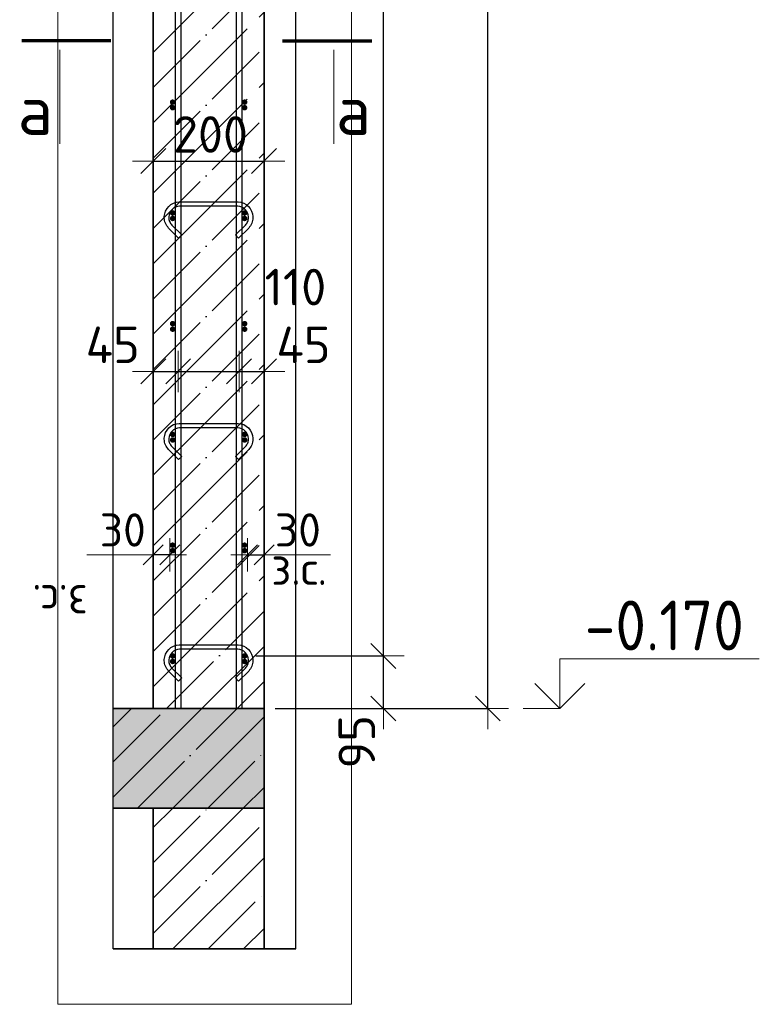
# Model space of a CAD drawing. Header units: millimetres. Extents: x -24871 to 40608, y -2869 to 48080.
# Tile 45 of 119: x -9012 to -7676, y 42575 to 44353. Entities that reach past the tile are written whole.
import ezdxf

# ---------------------------------------------------------------- set-up
doc = ezdxf.new("R2010")
doc.units = ezdxf.units.MM
doc.header["$PDMODE"] = 65
doc.linetypes.add('______11', pattern=[150, 120, -15, 0, -15])
doc.linetypes.add('______5', pattern=[330, 240, -30, 30, -30])
for name, color, linetype, lineweight in [('Standard', 7, 'Continuous', 25), ('Арм.стержн. Арматура края', 96, 'Continuous', 35), ('Арм.стержн. вертикальными 1', 22, 'Continuous', 35), ('Арм.стержн.горизонт. 1', 180, 'Continuous', 35), ('Высотная отметки_ общее', 7, 'Continuous', 13), ('Размерная линия_ общее', 7, 'Continuous', 13), ('Размерная линия_ общее_1', 7, 'Continuous', 13)]:
    doc.layers.add(name, color=color, linetype=linetype, lineweight=lineweight)
doc.layers.add('Арм.стержн.Стяжки', color=7, linetype='Continuous', lineweight=35, true_color=0x501e0f)
doc.styles.add('ISOCPEUR', font='ISOCPEUR')
doc.dimstyles.new('DIMSTYLE_10', dxfattribs={"dimtxt": 60, "dimasz": 60, "dimexe": 0, "dimexo": 0.001, "dimgap": 30, "dimtad": 2, "dimdec": 0, "dimrnd": 5, "dimzin": 12, "dimdsep": 46, "dimtxsty": 'ISOCPEUR', "dimblk1": 'ALL_ML_STRICH', "dimblk2": 'ALL_ML_STRICH', "dimsah": 1, "dimcen": 0, "dimse1": 1, "dimse2": 1, "dimclrd": 7, "dimclre": 256, "dimclrt": 7, "dimadec": 0, "dimazin": 0, "dimtfac": 1, "dimtdec": 0, "dimtix": 1, "dimtmove": 2, "dimatfit": 3, "dimfxl": 0, "dimtvp": 1.2, "dimtzin": 0, "dimlwd": 0, "dimlwe": -3, "dimarcsym": 0})
doc.dimstyles.new('DIMSTYLE_2', dxfattribs={"dimtxt": 66, "dimasz": 75, "dimexe": 0, "dimexo": 0, "dimgap": 33, "dimtad": 2, "dimdec": 0, "dimrnd": 5, "dimzin": 12, "dimdsep": 46, "dimtxsty": 'ISOCPEUR', "dimblk1": 'ALL_ML_STRICH', "dimblk2": 'ALL_ML_STRICH', "dimsah": 1, "dimcen": 0, "dimclrd": 7, "dimclre": 256, "dimclrt": 7, "dimadec": 0, "dimazin": 0, "dimtfac": 1, "dimtdec": 0, "dimtix": 1, "dimtmove": 2, "dimatfit": 3, "dimfxl": 0, "dimtzin": 0, "dimlwd": 0, "dimlwe": -3, "dimarcsym": 0})
doc.dimstyles.new('DIMSTYLE_4', dxfattribs={"dimtxt": 66, "dimasz": 75, "dimexe": 0, "dimexo": 0, "dimgap": 33, "dimtad": 2, "dimdec": 0, "dimrnd": 5, "dimzin": 12, "dimdsep": 46, "dimtxsty": 'ISOCPEUR', "dimblk1": 'ALL_ML_STRICH', "dimblk2": 'ALL_ML_STRICH', "dimsah": 1, "dimcen": 0, "dimclrd": 7, "dimclre": 256, "dimclrt": 7, "dimadec": 0, "dimazin": 0, "dimtfac": 1, "dimtdec": 0, "dimtix": 1, "dimtmove": 2, "dimatfit": 3, "dimfxl": 0, "dimtvp": 1.2, "dimtzin": 0, "dimlwd": 0, "dimlwe": -3, "dimarcsym": 0})
doc.dimstyles.new('DIMSTYLE_5', dxfattribs={"dimtxt": 66, "dimasz": 75, "dimexe": 0, "dimexo": 0, "dimgap": 33, "dimtad": 2, "dimdec": 0, "dimrnd": 5, "dimzin": 12, "dimdsep": 46, "dimtxsty": 'ISOCPEUR', "dimblk1": 'ALL_ML_STRICH', "dimblk2": 'ALL_ML_STRICH', "dimsah": 1, "dimcen": 0, "dimclrd": 7, "dimclre": 256, "dimclrt": 7, "dimadec": 0, "dimazin": 0, "dimtfac": 1, "dimtdec": 0, "dimtix": 1, "dimtmove": 2, "dimatfit": 3, "dimfxl": 0, "dimtzin": 0, "dimlwd": 0, "dimlwe": -3, "dimarcsym": 0})
doc.dimstyles.new('DIMSTYLE_7', dxfattribs={"dimtxt": 60, "dimasz": 60, "dimexe": 0, "dimexo": 0.001, "dimgap": 30, "dimtad": 2, "dimdec": 0, "dimrnd": 5, "dimzin": 12, "dimdsep": 46, "dimtxsty": 'ISOCPEUR', "dimblk1": 'ALL_ML_STRICH', "dimblk2": 'ALL_ML_STRICH', "dimsah": 1, "dimcen": 0, "dimse1": 1, "dimse2": 1, "dimclrd": 7, "dimclre": 256, "dimclrt": 7, "dimadec": 0, "dimazin": 0, "dimtfac": 1, "dimtdec": 0, "dimtix": 1, "dimtmove": 2, "dimatfit": 3, "dimfxl": 0, "dimtvp": 1.2, "dimtzin": 0, "dimlwd": 0, "dimlwe": -3, "dimarcsym": 0})
doc.dimstyles.new('DIMSTYLE_8', dxfattribs={"dimtxt": 66, "dimasz": 75, "dimexe": 0, "dimexo": 0.001, "dimgap": 33, "dimtad": 2, "dimdec": 0, "dimrnd": 5, "dimzin": 12, "dimdsep": 46, "dimtxsty": 'ISOCPEUR', "dimblk1": 'ALL_ML_STRICH', "dimblk2": 'ALL_ML_STRICH', "dimsah": 1, "dimcen": 0, "dimse1": 1, "dimse2": 1, "dimclrd": 7, "dimclre": 256, "dimclrt": 7, "dimadec": 0, "dimazin": 0, "dimtfac": 1, "dimtdec": 0, "dimtix": 1, "dimtmove": 2, "dimatfit": 3, "dimfxl": 0, "dimtvp": 1.2, "dimtzin": 0, "dimlwd": 0, "dimlwe": -3, "dimarcsym": 0})
doc.dimstyles.new('DIMSTYLE_9', dxfattribs={"dimtxt": 66, "dimasz": 75, "dimexe": 0, "dimexo": 0.001, "dimgap": 33, "dimtad": 2, "dimdec": 0, "dimrnd": 5, "dimzin": 12, "dimdsep": 46, "dimtxsty": 'ISOCPEUR', "dimblk1": 'ALL_ML_STRICH', "dimblk2": 'ALL_ML_STRICH', "dimsah": 1, "dimcen": 0, "dimse1": 1, "dimse2": 1, "dimclrd": 7, "dimclre": 256, "dimclrt": 7, "dimadec": 0, "dimazin": 0, "dimtfac": 1, "dimtdec": 0, "dimtix": 1, "dimtmove": 2, "dimatfit": 3, "dimfxl": 0, "dimtvp": 1.2, "dimtzin": 0, "dimlwd": 0, "dimlwe": -3, "dimarcsym": 0})

# ---------------------------------------------------------------- blocks, each defined once
blk = doc.blocks.new('ALL_ML_STRICH')
at = {"color": 0, "linetype": 'ByBlock', "lineweight": -2}
for p, q in [((0, -0.5), (0, 0.5)), ((-0.3, -0.3), (0.3, 0.3)), ((-1, 0), (0.5, 0))]:
    blk.add_line(p, q, dxfattribs=at)
blk = doc.blocks.new('*D4')
at = {"layer": 'DEFPOINTS', "color": 7, "linetype": 'Continuous', "lineweight": 13, "transparency": 33554687}
for p in [(-8448.4, 46299.1), (-8570.5, 43109.1), (-8166.5, 43109.1)]:
    blk.add_point(p, dxfattribs=at)
at = {"layer": 'Размерная линия_ общее', "color": 253, "linetype": 'Continuous', "lineweight": -2, "true_color": 0xa0a0a0, "transparency": 33554687}
for p, q in [((-8428.4, 46299.1), (-8166.5, 46299.1)), ((-8550.5, 43109.1), (-8166.5, 43109.1))]:
    blk.add_line(p, q, dxfattribs=at)
at = {"layer": 'Размерная линия_ общее', "color": 7, "linetype": 'Continuous', "lineweight": -2, "transparency": 33554687}
blk.add_line((-8166.5, 43109.1), (-8166.5, 46299.1), dxfattribs=at)
at = {"layer": 'Размерная линия_ общее', "color": 7, "linetype": 'Continuous', "lineweight": 13, "transparency": 33554687, "xscale": 75, "yscale": 75, "zscale": 75}
for p, rotation in [((-8166.5, 46299.1), 90), ((-8166.5, 43109.1), 270)]:
    blk.add_blockref('ALL_ML_STRICH', p, dxfattribs=dict(at, rotation=rotation))
at = {"layer": 'Размерная линия_ общее', "color": 7, "linetype": 'Continuous', "lineweight": 13, "transparency": 33554687, "insert": (-8214.5, 44714), "char_height": 66, "width": 264, "attachment_point": 5, "rotation": 90, "style": 'ISOCPEUR'}
blk.add_mtext('\\A1;{3190}', dxfattribs=at)
blk = doc.blocks.new('COMPLEX_ELEVATIONDIM_0')
at = {"layer": 'Высотная отметки_ общее', "color": 7, "linetype": 'Continuous', "lineweight": 13, "transparency": 33554687}
for p, q in [((-8036.5, 43109.1), (-8036.5, 43199.1)), ((-8036.5, 43199.1), (-7676.5, 43199.1)), ((-8036.5, 43109.1), (-8081.5, 43154.1)), ((-8036.5, 43109.1), (-7991.5, 43154.1)), ((-8036.5, 43109.1), (-8036.5, 43109.1)), ((-8036.5, 43109.1), (-8036.5, 43109.1)), ((-8036.5, 43109.1), (-8036.5, 43109.1)), ((-8036.5, 43109.1), (-8036.5, 43109.1))]:
    blk.add_line(p, q, dxfattribs=at)
blk.add_lwpolyline([(-8036.5, 43109.1), (-8096.5, 43109.1), (-8096.5, 43109.1), (-8102.6, 43109.1)], dxfattribs=at)
at = {"layer": 'Высотная отметки_ общее', "color": 7, "linetype": 'Continuous', "lineweight": 13, "transparency": 33554687, "insert": (-7991.5, 43214.1), "char_height": 90, "width": 364.237, "attachment_point": 7, "style": 'ISOCPEUR'}
blk.add_mtext('\\W0.90;-0.170', dxfattribs=at)
blk = doc.blocks.new('*D7')
at = {"layer": 'DEFPOINTS', "color": 7, "linetype": 'Continuous', "lineweight": 13, "transparency": 33554687}
for p in [(-8605.5, 43204.1), (-8570.5, 43109.1), (-8355.1, 43109.1)]:
    blk.add_point(p, dxfattribs=at)
at = {"layer": 'Размерная линия_ общее', "color": 253, "linetype": 'Continuous', "lineweight": -2, "true_color": 0xa0a0a0, "transparency": 33554687}
for p, q in [((-8585.5, 43204.1), (-8355.1, 43204.1)), ((-8550.5, 43109.1), (-8355.1, 43109.1))]:
    blk.add_line(p, q, dxfattribs=at)
at = {"layer": 'Размерная линия_ общее', "color": 7, "linetype": 'Continuous', "lineweight": -2, "transparency": 33554687}
blk.add_line((-8355.1, 43109.1), (-8355.1, 43204.1), dxfattribs=at)
at = {"layer": 'Размерная линия_ общее', "color": 7, "linetype": 'Continuous', "lineweight": 13, "transparency": 33554687, "xscale": 75, "yscale": 75, "zscale": 75}
for p, rotation in [((-8355.1, 43204.1), 90), ((-8355.1, 43109.1), 270)]:
    blk.add_blockref('ALL_ML_STRICH', p, dxfattribs=dict(at, rotation=rotation))
at = {"layer": 'Размерная линия_ общее', "color": 7, "linetype": 'Continuous', "lineweight": 13, "transparency": 33554687, "insert": (-8403.1, 43049), "char_height": 66, "width": 132, "attachment_point": 5, "rotation": 90, "style": 'ISOCPEUR'}
blk.add_mtext('\\A1;{95}', dxfattribs=at)
blk = doc.blocks.new('*D8')
at = {"layer": 'DEFPOINTS', "color": 7, "linetype": 'Continuous', "lineweight": 13, "transparency": 33554687}
for p in [(-8605.5, 46204.1), (-8605.5, 43204.1), (-8355.1, 43204.1)]:
    blk.add_point(p, dxfattribs=at)
at = {"layer": 'Размерная линия_ общее', "color": 253, "linetype": 'Continuous', "lineweight": -2, "true_color": 0xa0a0a0, "transparency": 33554687}
for p, q in [((-8585.5, 46204.1), (-8355.1, 46204.1)), ((-8585.5, 43204.1), (-8355.1, 43204.1))]:
    blk.add_line(p, q, dxfattribs=at)
at = {"layer": 'Размерная линия_ общее', "color": 7, "linetype": 'Continuous', "lineweight": -2, "transparency": 33554687}
blk.add_line((-8355.1, 43204.1), (-8355.1, 46204.1), dxfattribs=at)
at = {"layer": 'Размерная линия_ общее', "color": 7, "linetype": 'Continuous', "lineweight": 13, "transparency": 33554687, "xscale": 75, "yscale": 75, "zscale": 75}
for p, rotation in [((-8355.1, 46204.1), 90), ((-8355.1, 43204.1), 270)]:
    blk.add_blockref('ALL_ML_STRICH', p, dxfattribs=dict(at, rotation=rotation))
at = {"layer": 'Размерная линия_ общее', "color": 7, "linetype": 'Continuous', "lineweight": 13, "transparency": 33554687, "insert": (-8436.1, 44482.1), "char_height": 66, "width": 3.3, "attachment_point": 1, "rotation": 90, "line_spacing_factor": 0.60241, "style": 'ISOCPEUR'}
blk.add_mtext('\\W0.91;15х200=3000', dxfattribs=at)
blk = doc.blocks.new('*D12')
at = {"layer": 'DEFPOINTS', "color": 7, "linetype": 'Continuous', "lineweight": 13, "transparency": 33554687}
for p in [(-8600.5, 43386.5), (-8600.5, 43377.8), (-8570.5, 43377.8)]:
    blk.add_point(p, dxfattribs=at)
at = {"layer": 'Размерная линия_ общее_1', "color": 7, "linetype": 'Continuous', "lineweight": -2, "transparency": 33554687}
blk.add_line((-8600.5, 43386.5), (-8570.5, 43386.5), dxfattribs=at)
at = {"layer": 'Размерная линия_ общее_1', "color": 7, "linetype": 'Continuous', "lineweight": 13, "transparency": 33554687, "xscale": 60, "yscale": 60, "zscale": 60, "rotation": 180}
blk.add_blockref('ALL_ML_STRICH', (-8600.5, 43386.5), dxfattribs=at)
at = {"layer": 'Размерная линия_ общее_1', "color": 7, "linetype": 'Continuous', "lineweight": 13, "transparency": 33554687, "xscale": 60, "yscale": 60, "zscale": 60}
blk.add_blockref('ALL_ML_STRICH', (-8570.5, 43386.5), dxfattribs=at)
at = {"layer": 'Размерная линия_ общее_1', "color": 7, "linetype": 'Continuous', "lineweight": 13, "transparency": 33554687, "insert": (-8509.5, 43431.5), "char_height": 60, "width": 120, "attachment_point": 5, "style": 'ISOCPEUR'}
blk.add_mtext('\\A1;{30}', dxfattribs=at)
at = {"layer": 'Размерная линия_ общее_1', "color": 7, "linetype": 'Continuous', "lineweight": 13, "transparency": 33554687, "insert": (-8557.5, 43392.3), "char_height": 60, "width": 3, "attachment_point": 1, "line_spacing_factor": 0.60241, "style": 'ISOCPEUR'}
blk.add_mtext('з.с.', dxfattribs=at)
blk = doc.blocks.new('*D13')
at = {"layer": 'DEFPOINTS', "color": 7, "linetype": 'Continuous', "lineweight": 13, "transparency": 33554687}
for p in [(-8770.5, 43717.8), (-8770.5, 43708.4), (-8725.5, 43720.1)]:
    blk.add_point(p, dxfattribs=at)
at = {"layer": 'Размерная линия_ общее', "color": 7, "linetype": 'Continuous', "lineweight": -2, "transparency": 33554687}
blk.add_line((-8770.5, 43717.8), (-8725.5, 43717.8), dxfattribs=at)
at = {"layer": 'Размерная линия_ общее', "color": 7, "linetype": 'Continuous', "lineweight": 13, "transparency": 33554687, "xscale": 75, "yscale": 75, "zscale": 75, "rotation": 180}
blk.add_blockref('ALL_ML_STRICH', (-8770.5, 43717.8), dxfattribs=at)
at = {"layer": 'Размерная линия_ общее', "color": 7, "linetype": 'Continuous', "lineweight": 13, "transparency": 33554687, "xscale": 75, "yscale": 75, "zscale": 75}
blk.add_blockref('ALL_ML_STRICH', (-8725.5, 43717.8), dxfattribs=at)
at = {"layer": 'Размерная линия_ общее', "color": 7, "linetype": 'Continuous', "lineweight": 13, "transparency": 33554687, "insert": (-8843.7, 43765.9), "char_height": 66, "width": 132, "attachment_point": 5, "style": 'ISOCPEUR'}
blk.add_mtext('\\A1;{45}', dxfattribs=at)
blk = doc.blocks.new('*D14')
at = {"layer": 'DEFPOINTS', "color": 7, "linetype": 'Continuous', "lineweight": 13, "transparency": 33554687}
for p in [(-8615.5, 43724.1), (-8725.5, 43720.1), (-8725.5, 43717.8)]:
    blk.add_point(p, dxfattribs=at)
at = {"layer": 'Размерная линия_ общее', "color": 7, "linetype": 'Continuous', "lineweight": -2, "transparency": 33554687}
blk.add_line((-8725.5, 43717.8), (-8615.5, 43717.8), dxfattribs=at)
at = {"layer": 'Размерная линия_ общее', "color": 7, "linetype": 'Continuous', "lineweight": 13, "transparency": 33554687, "xscale": 75, "yscale": 75, "zscale": 75, "rotation": 180}
blk.add_blockref('ALL_ML_STRICH', (-8725.5, 43717.8), dxfattribs=at)
at = {"layer": 'Размерная линия_ общее', "color": 7, "linetype": 'Continuous', "lineweight": 13, "transparency": 33554687, "xscale": 75, "yscale": 75, "zscale": 75}
blk.add_blockref('ALL_ML_STRICH', (-8615.5, 43717.8), dxfattribs=at)
at = {"layer": 'Размерная линия_ общее', "color": 7, "linetype": 'Continuous', "lineweight": 13, "transparency": 33554687, "insert": (-8513.9, 43870.2), "char_height": 66, "width": 198, "attachment_point": 5, "style": 'ISOCPEUR'}
blk.add_mtext('\\A1;{110}', dxfattribs=at)
blk = doc.blocks.new('*D15')
at = {"layer": 'DEFPOINTS', "color": 7, "linetype": 'Continuous', "lineweight": 13, "transparency": 33554687}
for p in [(-8615.5, 43724.1), (-8615.5, 43717.8), (-8570.5, 43716.9)]:
    blk.add_point(p, dxfattribs=at)
at = {"layer": 'Размерная линия_ общее', "color": 7, "linetype": 'Continuous', "lineweight": -2, "transparency": 33554687}
blk.add_line((-8615.5, 43717.8), (-8570.5, 43717.8), dxfattribs=at)
at = {"layer": 'Размерная линия_ общее', "color": 7, "linetype": 'Continuous', "lineweight": 13, "transparency": 33554687, "xscale": 75, "yscale": 75, "zscale": 75, "rotation": 180}
blk.add_blockref('ALL_ML_STRICH', (-8615.5, 43717.8), dxfattribs=at)
at = {"layer": 'Размерная линия_ общее', "color": 7, "linetype": 'Continuous', "lineweight": 13, "transparency": 33554687, "xscale": 75, "yscale": 75, "zscale": 75}
blk.add_blockref('ALL_ML_STRICH', (-8570.5, 43717.8), dxfattribs=at)
at = {"layer": 'Размерная линия_ общее', "color": 7, "linetype": 'Continuous', "lineweight": 13, "transparency": 33554687, "insert": (-8499.4, 43765.8), "char_height": 66, "width": 132, "attachment_point": 5, "style": 'ISOCPEUR'}
blk.add_mtext('\\A1;{45}', dxfattribs=at)
blk = doc.blocks.new('*D16')
at = {"layer": 'DEFPOINTS', "color": 7, "linetype": 'Continuous', "lineweight": 13, "transparency": 33554687}
for p in [(-8770.5, 44097.8), (-8570.5, 44096.9), (-8770.5, 44088.4)]:
    blk.add_point(p, dxfattribs=at)
at = {"layer": 'Размерная линия_ общее', "color": 253, "linetype": 'Continuous', "lineweight": -2, "true_color": 0xa0a0a0, "transparency": 33554687}
for p, q in [((-8770.5, 44097.8), (-8770.5, 44097.8)), ((-8570.5, 44097.8), (-8570.5, 44097.8))]:
    blk.add_line(p, q, dxfattribs=at)
at = {"layer": 'Размерная линия_ общее', "color": 7, "linetype": 'Continuous', "lineweight": -2, "transparency": 33554687}
blk.add_line((-8770.5, 44097.8), (-8570.5, 44097.8), dxfattribs=at)
at = {"layer": 'Размерная линия_ общее', "color": 7, "linetype": 'Continuous', "lineweight": 13, "transparency": 33554687, "xscale": 75, "yscale": 75, "zscale": 75, "rotation": 180}
blk.add_blockref('ALL_ML_STRICH', (-8770.5, 44097.8), dxfattribs=at)
at = {"layer": 'Размерная линия_ общее', "color": 7, "linetype": 'Continuous', "lineweight": 13, "transparency": 33554687, "xscale": 75, "yscale": 75, "zscale": 75}
blk.add_blockref('ALL_ML_STRICH', (-8570.5, 44097.8), dxfattribs=at)
at = {"layer": 'Размерная линия_ общее', "color": 7, "linetype": 'Continuous', "lineweight": 13, "transparency": 33554687, "insert": (-8667.2, 44145.8), "char_height": 66, "width": 198, "attachment_point": 5, "style": 'ISOCPEUR'}
blk.add_mtext('\\A1;{200}', dxfattribs=at)
blk = doc.blocks.new('*D17')
at = {"layer": 'DEFPOINTS', "color": 7, "linetype": 'Continuous', "lineweight": 13, "transparency": 33554687}
for p in [(-8740.5, 43386.5), (-8770.5, 43377.8), (-8740.5, 43377.8)]:
    blk.add_point(p, dxfattribs=at)
at = {"layer": 'Размерная линия_ общее_1', "color": 7, "linetype": 'Continuous', "lineweight": -2, "transparency": 33554687}
blk.add_line((-8740.5, 43386.5), (-8770.5, 43386.5), dxfattribs=at)
at = {"layer": 'Размерная линия_ общее_1', "color": 7, "linetype": 'Continuous', "lineweight": 13, "transparency": 33554687, "xscale": 60, "yscale": 60, "zscale": 60}
for p, rotation in [((-8740.5, 43386.5), 360), ((-8770.5, 43386.5), 180)]:
    blk.add_blockref('ALL_ML_STRICH', p, dxfattribs=dict(at, rotation=rotation))
at = {"layer": 'Размерная линия_ общее_1', "color": 7, "linetype": 'Continuous', "lineweight": 13, "transparency": 33554687, "insert": (-8825.5, 43431.5), "char_height": 60, "width": 120, "attachment_point": 5, "style": 'ISOCPEUR'}
blk.add_mtext('\\A1;{30}', dxfattribs=at)
at = {"layer": 'Размерная линия_ общее_1', "color": 7, "linetype": 'Continuous', "lineweight": 13, "transparency": 33554687, "insert": (-8888.5, 43272.3), "char_height": 60, "width": 3, "attachment_point": 1, "rotation": 180, "line_spacing_factor": 0.60241, "style": 'ISOCPEUR'}
blk.add_mtext('з.с.', dxfattribs=at)

msp = doc.modelspace()

# ---------------------------------------------------------------- hatches: boundary and pattern name
at = {"layer": 'Standard', "linetype": 'Continuous', "lineweight": -3, "transparency": 33554687}
msp.add_hatch(color=9, dxfattribs=at).paths.add_polyline_path([(-8570.5, 42929.1), (-8570.5, 43109.1), (-8842.8, 43109.1), (-8842.8, 42929.1)])
at = {"layer": 'Арм.стержн. Арматура края', "linetype": 'Continuous', "lineweight": 50, "transparency": 33554687}
for points in [[(-8730.5, 44194.1), (-8730.9, 44196), (-8732, 44197.6), (-8733.6, 44198.7), (-8735.5, 44199.1), (-8737.4, 44198.7), (-8739, 44197.6), (-8740.1, 44196), (-8740.5, 44194.1), (-8740.1, 44192.2), (-8739, 44190.5), (-8737.4, 44189.5), (-8735.5, 44189.1), (-8733.6, 44189.5), (-8732, 44190.5), (-8730.9, 44192.2)], [(-8600.5, 44194.1), (-8600.9, 44196), (-8602, 44197.6), (-8603.6, 44198.7), (-8605.5, 44199.1), (-8607.4, 44198.7), (-8609, 44197.6), (-8610.1, 44196), (-8610.5, 44194.1), (-8610.1, 44192.2), (-8609, 44190.5), (-8607.4, 44189.5), (-8605.5, 44189.1), (-8603.6, 44189.5), (-8602, 44190.5), (-8600.9, 44192.2)], [(-8730.5, 43994.1), (-8730.9, 43996), (-8732, 43997.6), (-8733.6, 43998.7), (-8735.5, 43999.1), (-8737.4, 43998.7), (-8739, 43997.6), (-8740.1, 43996), (-8740.5, 43994.1), (-8740.1, 43992.2), (-8739, 43990.5), (-8737.4, 43989.5), (-8735.5, 43989.1), (-8733.6, 43989.5), (-8732, 43990.5), (-8730.9, 43992.2)], [(-8600.5, 43994.1), (-8600.9, 43996), (-8602, 43997.6), (-8603.6, 43998.7), (-8605.5, 43999.1), (-8607.4, 43998.7), (-8609, 43997.6), (-8610.1, 43996), (-8610.5, 43994.1), (-8610.1, 43992.2), (-8609, 43990.5), (-8607.4, 43989.5), (-8605.5, 43989.1), (-8603.6, 43989.5), (-8602, 43990.5), (-8600.9, 43992.2)], [(-8730.5, 43794.1), (-8730.9, 43796), (-8732, 43797.6), (-8733.6, 43798.7), (-8735.5, 43799.1), (-8737.4, 43798.7), (-8739, 43797.6), (-8740.1, 43796), (-8740.5, 43794.1), (-8740.1, 43792.2), (-8739, 43790.5), (-8737.4, 43789.5), (-8735.5, 43789.1), (-8733.6, 43789.5), (-8732, 43790.5), (-8730.9, 43792.2)], [(-8600.5, 43794.1), (-8600.9, 43796), (-8602, 43797.6), (-8603.6, 43798.7), (-8605.5, 43799.1), (-8607.4, 43798.7), (-8609, 43797.6), (-8610.1, 43796), (-8610.5, 43794.1), (-8610.1, 43792.2), (-8609, 43790.5), (-8607.4, 43789.5), (-8605.5, 43789.1), (-8603.6, 43789.5), (-8602, 43790.5), (-8600.9, 43792.2)], [(-8730.5, 43594.1), (-8730.9, 43596), (-8732, 43597.6), (-8733.6, 43598.7), (-8735.5, 43599.1), (-8737.4, 43598.7), (-8739, 43597.6), (-8740.1, 43596), (-8740.5, 43594.1), (-8740.1, 43592.2), (-8739, 43590.5), (-8737.4, 43589.5), (-8735.5, 43589.1), (-8733.6, 43589.5), (-8732, 43590.5), (-8730.9, 43592.2)], [(-8600.5, 43594.1), (-8600.9, 43596), (-8602, 43597.6), (-8603.6, 43598.7), (-8605.5, 43599.1), (-8607.4, 43598.7), (-8609, 43597.6), (-8610.1, 43596), (-8610.5, 43594.1), (-8610.1, 43592.2), (-8609, 43590.5), (-8607.4, 43589.5), (-8605.5, 43589.1), (-8603.6, 43589.5), (-8602, 43590.5), (-8600.9, 43592.2)], [(-8730.5, 43394.1), (-8730.9, 43396), (-8732, 43397.6), (-8733.6, 43398.7), (-8735.5, 43399.1), (-8737.4, 43398.7), (-8739, 43397.6), (-8740.1, 43396), (-8740.5, 43394.1), (-8740.1, 43392.2), (-8739, 43390.5), (-8737.4, 43389.5), (-8735.5, 43389.1), (-8733.6, 43389.5), (-8732, 43390.5), (-8730.9, 43392.2)], [(-8600.5, 43394.1), (-8600.9, 43396), (-8602, 43397.6), (-8603.6, 43398.7), (-8605.5, 43399.1), (-8607.4, 43398.7), (-8609, 43397.6), (-8610.1, 43396), (-8610.5, 43394.1), (-8610.1, 43392.2), (-8609, 43390.5), (-8607.4, 43389.5), (-8605.5, 43389.1), (-8603.6, 43389.5), (-8602, 43390.5), (-8600.9, 43392.2)], [(-8730.5, 43194.1), (-8730.9, 43196), (-8732, 43197.6), (-8733.6, 43198.7), (-8735.5, 43199.1), (-8737.4, 43198.7), (-8739, 43197.6), (-8740.1, 43196), (-8740.5, 43194.1), (-8740.1, 43192.2), (-8739, 43190.5), (-8737.4, 43189.5), (-8735.5, 43189.1), (-8733.6, 43189.5), (-8732, 43190.5), (-8730.9, 43192.2)], [(-8600.5, 43194.1), (-8600.9, 43196), (-8602, 43197.6), (-8603.6, 43198.7), (-8605.5, 43199.1), (-8607.4, 43198.7), (-8609, 43197.6), (-8610.1, 43196), (-8610.5, 43194.1), (-8610.1, 43192.2), (-8609, 43190.5), (-8607.4, 43189.5), (-8605.5, 43189.1), (-8603.6, 43189.5), (-8602, 43190.5), (-8600.9, 43192.2)]]:
    msp.add_hatch(color=4, dxfattribs=at).paths.add_polyline_path(points)
at = {"layer": 'Арм.стержн.горизонт. 1', "linetype": 'Continuous', "lineweight": 50, "transparency": 33554687}
for points in [[(-8730.5, 44204.1), (-8730.9, 44206), (-8732, 44207.6), (-8733.6, 44208.7), (-8735.5, 44209.1), (-8737.4, 44208.7), (-8739, 44207.6), (-8740.1, 44206), (-8740.5, 44204.1), (-8740.1, 44202.2), (-8739, 44200.5), (-8737.4, 44199.5), (-8735.5, 44199.1), (-8733.6, 44199.5), (-8732, 44200.5), (-8730.9, 44202.2)], [(-8600.5, 44204.1), (-8600.9, 44206), (-8602, 44207.6), (-8603.6, 44208.7), (-8605.5, 44209.1), (-8607.4, 44208.7), (-8609, 44207.6), (-8610.1, 44206), (-8610.5, 44204.1), (-8610.1, 44202.2), (-8609, 44200.5), (-8607.4, 44199.5), (-8605.5, 44199.1), (-8603.6, 44199.5), (-8602, 44200.5), (-8600.9, 44202.2)], [(-8730.5, 44004.1), (-8730.9, 44006), (-8732, 44007.6), (-8733.6, 44008.7), (-8735.5, 44009.1), (-8737.4, 44008.7), (-8739, 44007.6), (-8740.1, 44006), (-8740.5, 44004.1), (-8740.1, 44002.2), (-8739, 44000.5), (-8737.4, 43999.5), (-8735.5, 43999.1), (-8733.6, 43999.5), (-8732, 44000.5), (-8730.9, 44002.2)], [(-8600.5, 44004.1), (-8600.9, 44006), (-8602, 44007.6), (-8603.6, 44008.7), (-8605.5, 44009.1), (-8607.4, 44008.7), (-8609, 44007.6), (-8610.1, 44006), (-8610.5, 44004.1), (-8610.1, 44002.2), (-8609, 44000.5), (-8607.4, 43999.5), (-8605.5, 43999.1), (-8603.6, 43999.5), (-8602, 44000.5), (-8600.9, 44002.2)], [(-8730.5, 43804.1), (-8730.9, 43806), (-8732, 43807.6), (-8733.6, 43808.7), (-8735.5, 43809.1), (-8737.4, 43808.7), (-8739, 43807.6), (-8740.1, 43806), (-8740.5, 43804.1), (-8740.1, 43802.2), (-8739, 43800.5), (-8737.4, 43799.5), (-8735.5, 43799.1), (-8733.6, 43799.5), (-8732, 43800.5), (-8730.9, 43802.2)], [(-8600.5, 43804.1), (-8600.9, 43806), (-8602, 43807.6), (-8603.6, 43808.7), (-8605.5, 43809.1), (-8607.4, 43808.7), (-8609, 43807.6), (-8610.1, 43806), (-8610.5, 43804.1), (-8610.1, 43802.2), (-8609, 43800.5), (-8607.4, 43799.5), (-8605.5, 43799.1), (-8603.6, 43799.5), (-8602, 43800.5), (-8600.9, 43802.2)], [(-8730.5, 43604.1), (-8730.9, 43606), (-8732, 43607.6), (-8733.6, 43608.7), (-8735.5, 43609.1), (-8737.4, 43608.7), (-8739, 43607.6), (-8740.1, 43606), (-8740.5, 43604.1), (-8740.1, 43602.2), (-8739, 43600.5), (-8737.4, 43599.5), (-8735.5, 43599.1), (-8733.6, 43599.5), (-8732, 43600.5), (-8730.9, 43602.2)], [(-8600.5, 43604.1), (-8600.9, 43606), (-8602, 43607.6), (-8603.6, 43608.7), (-8605.5, 43609.1), (-8607.4, 43608.7), (-8609, 43607.6), (-8610.1, 43606), (-8610.5, 43604.1), (-8610.1, 43602.2), (-8609, 43600.5), (-8607.4, 43599.5), (-8605.5, 43599.1), (-8603.6, 43599.5), (-8602, 43600.5), (-8600.9, 43602.2)], [(-8730.5, 43404.1), (-8730.9, 43406), (-8732, 43407.6), (-8733.6, 43408.7), (-8735.5, 43409.1), (-8737.4, 43408.7), (-8739, 43407.6), (-8740.1, 43406), (-8740.5, 43404.1), (-8740.1, 43402.2), (-8739, 43400.5), (-8737.4, 43399.5), (-8735.5, 43399.1), (-8733.6, 43399.5), (-8732, 43400.5), (-8730.9, 43402.2)], [(-8600.5, 43404.1), (-8600.9, 43406), (-8602, 43407.6), (-8603.6, 43408.7), (-8605.5, 43409.1), (-8607.4, 43408.7), (-8609, 43407.6), (-8610.1, 43406), (-8610.5, 43404.1), (-8610.1, 43402.2), (-8609, 43400.5), (-8607.4, 43399.5), (-8605.5, 43399.1), (-8603.6, 43399.5), (-8602, 43400.5), (-8600.9, 43402.2)], [(-8730.5, 43204.1), (-8730.9, 43206), (-8732, 43207.6), (-8733.6, 43208.7), (-8735.5, 43209.1), (-8737.4, 43208.7), (-8739, 43207.6), (-8740.1, 43206), (-8740.5, 43204.1), (-8740.1, 43202.2), (-8739, 43200.5), (-8737.4, 43199.5), (-8735.5, 43199.1), (-8733.6, 43199.5), (-8732, 43200.5), (-8730.9, 43202.2)], [(-8600.5, 43204.1), (-8600.9, 43206), (-8602, 43207.6), (-8603.6, 43208.7), (-8605.5, 43209.1), (-8607.4, 43208.7), (-8609, 43207.6), (-8610.1, 43206), (-8610.5, 43204.1), (-8610.1, 43202.2), (-8609, 43200.5), (-8607.4, 43199.5), (-8605.5, 43199.1), (-8603.6, 43199.5), (-8602, 43200.5), (-8600.9, 43202.2)]]:
    msp.add_hatch(color=4, dxfattribs=at).paths.add_polyline_path(points)

# ---------------------------------------------------------------- linework, layer by layer
at = {"color": 52, "linetype": 'Continuous', "lineweight": -3, "transparency": 33554687}
for p, q in [((-8842.8, 42675), (-8842.8, 47349.1)), ((-8842.8, 42675), (-8842.8, 47349.1)), ((-8512.8, 42675), (-8512.8, 47349.1)), ((-8512.8, 42675), (-8512.8, 47349.1)), ((-8842.8, 42675), (-8512.8, 42675)), ((-8512.8, 42675), (-8842.8, 42675))]:
    msp.add_line(p, q, dxfattribs=at)
at = {"layer": 'Standard', "color": 7, "linetype": 'Continuous', "lineweight": 35, "transparency": 33554687}
for p, q in [((-8770.5, 46299.1), (-8770.5, 43109.1)), ((-8570.5, 43109.1), (-8570.5, 46299.1)), ((-8770.5, 43109.1), (-8842.8, 43109.1)), ((-8770.5, 43109.1), (-8570.5, 43109.1)), ((-8570.5, 42929.1), (-8570.5, 43109.1)), ((-8842.8, 42929.1), (-8770.5, 42929.1)), ((-8570.5, 42929.1), (-8770.5, 42929.1)), ((-8770.5, 42929.1), (-8770.5, 42675)), ((-8570.5, 42675), (-8570.5, 42929.1))]:
    msp.add_line(p, q, dxfattribs=at)
at = {"layer": 'Standard', "color": 253, "linetype": '______5', "lineweight": -3, "true_color": 0xababab, "transparency": 33554687}
for p, q in [((-8770.5, 44294), (-8570.5, 44494)), ((-8770.5, 44166.8), (-8570.5, 44366.8)), ((-8770.5, 44039.5), (-8570.5, 44239.5)), ((-8770.5, 43912.2), (-8570.5, 44112.2)), ((-8770.5, 43784.9), (-8570.5, 43984.9)), ((-8770.5, 43657.6), (-8570.5, 43857.6)), ((-8770.5, 43530.4), (-8570.5, 43730.4)), ((-8770.5, 43403.1), (-8570.5, 43603.1)), ((-8770.5, 43275.8), (-8570.5, 43475.8)), ((-8770.5, 43148.5), (-8570.5, 43348.5)), ((-8682.7, 43109.1), (-8570.5, 43221.2)), ((-8842.8, 43076.2), (-8810, 43109.1)), ((-8842.8, 42948.9), (-8682.7, 43109.1)), ((-8735.4, 42929.1), (-8570.5, 43094)), ((-8608.1, 42929.1), (-8570.5, 42966.7)), ((-8770.5, 42766.7), (-8608.1, 42929.1)), ((-8770.5, 42894), (-8735.4, 42929.1)), ((-8735, 42675), (-8570.5, 42839.4)), ((-8607.7, 42675), (-8570.5, 42712.1))]:
    msp.add_line(p, q, dxfattribs=at)
at = {"layer": 'Standard', "color": 253, "linetype": '______11', "lineweight": -3, "true_color": 0xababab, "transparency": 33554687}
for p, q in [((-8770.5, 44230.4), (-8570.5, 44430.4)), ((-8770.5, 44103.1), (-8570.5, 44303.1)), ((-8770.5, 43975.8), (-8570.5, 44175.8)), ((-8770.5, 43848.6), (-8570.5, 44048.6)), ((-8770.5, 43721.3), (-8570.5, 43921.3)), ((-8770.5, 43594), (-8570.5, 43794)), ((-8770.5, 43466.7), (-8570.5, 43666.7)), ((-8770.5, 43339.4), (-8570.5, 43539.4)), ((-8770.5, 43212.2), (-8570.5, 43412.2)), ((-8746.3, 43109.1), (-8570.5, 43284.9)), ((-8619, 43109.1), (-8570.5, 43157.6)), ((-8842.8, 43012.6), (-8746.3, 43109.1)), ((-8799, 42929.1), (-8619, 43109.1)), ((-8671.8, 42929.1), (-8570.5, 43030.3)), ((-8770.5, 42830.3), (-8671.8, 42929.1)), ((-8770.5, 42703), (-8570.5, 42903)), ((-8671.3, 42675), (-8570.5, 42775.8))]:
    msp.add_line(p, q, dxfattribs=at)
at = {"layer": 'Standard', "color": 7, "linetype": 'Continuous', "lineweight": 70, "transparency": 33554687}
for p, q in [((-8846.9, 44314.6), (-9007.7, 44314.6)), ((-8536.9, 44314.6), (-8376.1, 44314.6))]:
    msp.add_line(p, q, dxfattribs=at)
at = {"layer": 'Standard', "color": 7, "linetype": 'Continuous', "lineweight": 13, "transparency": 33554687}
for p, q in [((-8939.2, 44298.6), (-8939.2, 44129)), ((-8444.7, 44298.6), (-8444.7, 44129)), ((-8770.5, 43386.5), (-8890.5, 43386.5)), ((-8570.5, 43386.5), (-8450.5, 43386.5)), ((-8570.5, 43109.1), (-8770.5, 43109.1)), ((-8770.5, 42929.1), (-8570.5, 42929.1))]:
    msp.add_line(p, q, dxfattribs=at)
at = {"layer": 'Standard', "color": 7, "linetype": 'Continuous', "lineweight": 25, "transparency": 33554687}
for p, q in [((-8842.8, 42879.1), (-8842.8, 43159.1)), ((-8820.5, 42675), (-8520.5, 42675))]:
    msp.add_line(p, q, dxfattribs=at)
at = {"layer": 'Standard', "color": 7, "linetype": 'Continuous', "lineweight": 13, "transparency": 33554687}
msp.add_lwpolyline([(-8942.8, 42575), (-8412.8, 42575), (-8412.8, 47449.1), (-8942.8, 47449.1), (-8942.8, 42575)], dxfattribs=at)
at = {"layer": 'Арм.стержн. вертикальными 1', "color": 4, "linetype": 'Continuous', "lineweight": 25, "transparency": 33554687}
for points in [[(-8730.5, 43109.1), (-8730.5, 47309.1), (-8720.5, 47309.1), (-8720.5, 43109.1), (-8730.5, 43109.1)], [(-8620.5, 43109.1), (-8620.5, 47309.1), (-8610.5, 47309.1), (-8610.5, 43109.1), (-8620.5, 43109.1)]]:
    msp.add_lwpolyline(points, dxfattribs=at)
at = {"layer": 'Арм.стержн.горизонт. 1', "color": 52, "linetype": 'Continuous', "lineweight": 25, "transparency": 33554687}
for p, q in [((-8770.5, 43109.1), (-8770.5, 43109.1)), ((-8570.5, 43109.1), (-8570.5, 43109.1))]:
    msp.add_line(p, q, dxfattribs=at)
at = {"layer": 'Арм.стержн.Стяжки', "color": 40, "linetype": 'Continuous', "lineweight": 25, "transparency": 33554687}
for points in [[(-8622, 43964.3), (-8604.1, 43982.2), (-8602.9, 43983.6), (-8601.8, 43985.2), (-8600.8, 43986.8), (-8600, 43988.4), (-8599.4, 43990.2), (-8598.9, 43992), (-8598.6, 43993.8), (-8598.5, 43995.7), (-8598.5, 43996.8), (-8599, 44000.5), (-8600.2, 44004.1), (-8602.1, 44007.5), (-8604.4, 44010.2), (-8607.1, 44012.5), (-8610.5, 44014.4), (-8614.1, 44015.6), (-8617.7, 44016.1), (-8723.3, 44016.1), (-8726.9, 44015.6), (-8730.6, 44014.4), (-8733.9, 44012.5), (-8736.6, 44010.2), (-8738.9, 44007.5), (-8740.8, 44004.1), (-8742, 44000.5), (-8742.5, 43996.8), (-8742.5, 43995.7), (-8742.4, 43993.8), (-8742.1, 43992), (-8741.6, 43990.2), (-8741, 43988.4), (-8740.2, 43986.8), (-8739.3, 43985.2), (-8738.2, 43983.6), (-8736.9, 43982.2), (-8719.1, 43964.3), (-8724.7, 43958.7), (-8742.8, 43976.8), (-8744.4, 43978.7), (-8746, 43980.8), (-8747.3, 43983), (-8748.4, 43985.4), (-8749.3, 43987.8), (-8749.9, 43990.3), (-8750.3, 43992.9), (-8750.5, 43995.4), (-8750.5, 43997.4), (-8749.8, 44002.3), (-8748.2, 44007.4), (-8745.5, 44012), (-8742.3, 44015.9), (-8738.5, 44019.1), (-8733.8, 44021.7), (-8728.7, 44023.4), (-8723.8, 44024.1), (-8617.2, 44024.1), (-8612.3, 44023.4), (-8607.2, 44021.7), (-8602.5, 44019.1), (-8598.7, 44015.9), (-8595.5, 44012), (-8592.9, 44007.4), (-8591.2, 44002.3), (-8590.5, 43997.4), (-8590.5, 43995.4), (-8590.7, 43992.9), (-8591.1, 43990.3), (-8591.8, 43987.8), (-8592.6, 43985.4), (-8593.7, 43983), (-8595.1, 43980.8), (-8596.6, 43978.7), (-8598.2, 43976.8), (-8616.3, 43958.7), (-8622, 43964.3)], [(-8622, 43564.3), (-8604.1, 43582.2), (-8602.9, 43583.6), (-8601.8, 43585.2), (-8600.8, 43586.8), (-8600, 43588.4), (-8599.4, 43590.2), (-8598.9, 43592), (-8598.6, 43593.8), (-8598.5, 43595.7), (-8598.5, 43596.8), (-8599, 43600.5), (-8600.2, 43604.1), (-8602.1, 43607.5), (-8604.4, 43610.2), (-8607.1, 43612.5), (-8610.5, 43614.4), (-8614.1, 43615.6), (-8617.7, 43616.1), (-8723.3, 43616.1), (-8726.9, 43615.6), (-8730.6, 43614.4), (-8733.9, 43612.5), (-8736.6, 43610.2), (-8738.9, 43607.5), (-8740.8, 43604.1), (-8742, 43600.5), (-8742.5, 43596.8), (-8742.5, 43595.7), (-8742.4, 43593.8), (-8742.1, 43592), (-8741.6, 43590.2), (-8741, 43588.4), (-8740.2, 43586.8), (-8739.3, 43585.2), (-8738.2, 43583.6), (-8736.9, 43582.2), (-8719.1, 43564.3), (-8724.7, 43558.7), (-8742.8, 43576.8), (-8744.4, 43578.7), (-8746, 43580.8), (-8747.3, 43583), (-8748.4, 43585.4), (-8749.3, 43587.8), (-8749.9, 43590.3), (-8750.3, 43592.9), (-8750.5, 43595.4), (-8750.5, 43597.4), (-8749.8, 43602.3), (-8748.2, 43607.4), (-8745.5, 43612), (-8742.3, 43615.9), (-8738.5, 43619.1), (-8733.8, 43621.7), (-8728.7, 43623.4), (-8723.8, 43624.1), (-8617.2, 43624.1), (-8612.3, 43623.4), (-8607.2, 43621.7), (-8602.5, 43619.1), (-8598.7, 43615.9), (-8595.5, 43612), (-8592.9, 43607.4), (-8591.2, 43602.3), (-8590.5, 43597.4), (-8590.5, 43595.4), (-8590.7, 43592.9), (-8591.1, 43590.3), (-8591.8, 43587.8), (-8592.6, 43585.4), (-8593.7, 43583), (-8595.1, 43580.8), (-8596.6, 43578.7), (-8598.2, 43576.8), (-8616.3, 43558.7), (-8622, 43564.3)], [(-8622, 43164.3), (-8604.1, 43182.2), (-8602.9, 43183.6), (-8601.8, 43185.2), (-8600.8, 43186.8), (-8600, 43188.4), (-8599.4, 43190.2), (-8598.9, 43192), (-8598.6, 43193.8), (-8598.5, 43195.7), (-8598.5, 43196.8), (-8599, 43200.5), (-8600.2, 43204.1), (-8602.1, 43207.5), (-8604.4, 43210.2), (-8607.1, 43212.5), (-8610.5, 43214.4), (-8614.1, 43215.6), (-8617.7, 43216.1), (-8723.3, 43216.1), (-8726.9, 43215.6), (-8730.6, 43214.4), (-8733.9, 43212.5), (-8736.6, 43210.2), (-8738.9, 43207.5), (-8740.8, 43204.1), (-8742, 43200.5), (-8742.5, 43196.8), (-8742.5, 43195.7), (-8742.4, 43193.8), (-8742.1, 43192), (-8741.6, 43190.2), (-8741, 43188.4), (-8740.2, 43186.8), (-8739.3, 43185.2), (-8738.2, 43183.6), (-8736.9, 43182.2), (-8719.1, 43164.3), (-8724.7, 43158.7), (-8742.8, 43176.8), (-8744.4, 43178.7), (-8746, 43180.8), (-8747.3, 43183), (-8748.4, 43185.4), (-8749.3, 43187.8), (-8749.9, 43190.3), (-8750.3, 43192.9), (-8750.5, 43195.4), (-8750.5, 43197.4), (-8749.8, 43202.3), (-8748.2, 43207.4), (-8745.5, 43212), (-8742.3, 43215.9), (-8738.5, 43219.1), (-8733.8, 43221.7), (-8728.7, 43223.4), (-8723.8, 43224.1), (-8617.2, 43224.1), (-8612.3, 43223.4), (-8607.2, 43221.7), (-8602.5, 43219.1), (-8598.7, 43215.9), (-8595.5, 43212), (-8592.9, 43207.4), (-8591.2, 43202.3), (-8590.5, 43197.4), (-8590.5, 43195.4), (-8590.7, 43192.9), (-8591.1, 43190.3), (-8591.8, 43187.8), (-8592.6, 43185.4), (-8593.7, 43183), (-8595.1, 43180.8), (-8596.6, 43178.7), (-8598.2, 43176.8), (-8616.3, 43158.7), (-8622, 43164.3)]]:
    msp.add_lwpolyline(points, dxfattribs=at)

# ---------------------------------------------------------------- block references
at = {"layer": 'Высотная отметки_ общее', "color": 7, "linetype": 'Continuous', "lineweight": 13, "transparency": 33554687}
msp.add_blockref('COMPLEX_ELEVATIONDIM_0', (0, 0), dxfattribs=at)

# ---------------------------------------------------------------- texts
at = {"layer": 'Standard', "color": 7, "linetype": 'Continuous', "lineweight": 13, "transparency": 33554687, "char_height": 90, "width": 108, "attachment_point": 7, "style": 'ISOCPEUR'}
for insert in [(-9015.1, 44145), (-8440.8, 44145)]:
    msp.add_mtext('\\A1;{\\fISOCPEUR|i0|b0;\\H90.000000;\\W1.000000;\\C7;а}\\P', dxfattribs=dict(at, insert=insert))

# ---------------------------------------------------------------- dimensions: what is measured, and where the dimension line sits
at = {"layer": 'Размерная линия_ общее', "color": 7, "linetype": 'Continuous', "lineweight": 13, "transparency": 33554687}
for base, p2, dimstyle, picture, middle in [((-8166.5, 46299.1), (-8428.4, 46299.1), 'DIMSTYLE_2', '*D4', (-8214.5, 44714)), ((-8355.1, 43204.1), (-8585.5, 43204.1), 'DIMSTYLE_4', '*D7', (-8403.1, 43049))]:
    dim = msp.add_linear_dim(base=base, p1=(-8550.5, 43109.1), p2=p2, angle=90, dimstyle=dimstyle, override={"dimpost": '<>', "dimclrd": 7, "dimclre": 253, "dimclrt": 7, "dimlwd": 0, "dimlwe": 65533}, dxfattribs=at)
    dim.commit()
    dim.dimension.update_dxf_attribs({"geometry": picture, "text_midpoint": middle, "dimtype": 160})
dim = msp.add_linear_dim(base=(-8355.1, 46204.1), p1=(-8585.5, 43204.1), p2=(-8585.5, 46204.1), angle=90, text='\\W0.91;15х200=3000', dimstyle='DIMSTYLE_5', override={"dimpost": '<>', "dimclrd": 7, "dimclre": 253, "dimclrt": 7, "dimlwd": 0, "dimlwe": 65533}, dxfattribs=at)
dim.commit()
dim.dimension.update_dxf_attribs({"geometry": '*D8', "text_midpoint": (-8388.1, 44704.1), "dimtype": 160})
for base, p1, p2, dimstyle, picture, middle in [((-8570.5, 44097.8), (-8770.5, 44097.8), (-8570.5, 44097.8), 'DIMSTYLE_5', '*D16', (-8667.2, 44145.8)), ((-8615.5, 43717.8), (-8725.5, 43720.1), (-8615.5, 43724.1), 'DIMSTYLE_9', '*D14', (-8513.9, 43870.2)), ((-8725.5, 43717.8), (-8770.5, 43708.4), (-8725.5, 43720.1), 'DIMSTYLE_8', '*D13', (-8843.7, 43765.9)), ((-8570.5, 43717.8), (-8615.5, 43724.1), (-8570.5, 43716.9), 'DIMSTYLE_9', '*D15', (-8499.4, 43765.8))]:
    dim = msp.add_linear_dim(base=base, p1=p1, p2=p2, dimstyle=dimstyle, override={"dimpost": '<>', "dimclrd": 7, "dimclre": 253, "dimclrt": 7, "dimlwd": 0, "dimlwe": 65533}, dxfattribs=at)
    dim.commit()
    dim.dimension.update_dxf_attribs({"geometry": picture, "text_midpoint": middle, "dimtype": 160})
at = {"layer": 'Размерная линия_ общее_1', "color": 7, "linetype": 'Continuous', "lineweight": 13, "transparency": 33554687}
dim = msp.add_linear_dim(base=(-8770.5, 43386.5), p1=(-8740.5, 43377.8), p2=(-8770.5, 43377.8), angle=180, text='<>\\Xз.с.', dimstyle='DIMSTYLE_10', override={"dimpost": '<>', "dimclrd": 7, "dimclre": 253, "dimclrt": 7, "dimlwd": 0, "dimlwe": 65533}, dxfattribs=at)
dim.commit()
dim.dimension.update_dxf_attribs({"geometry": '*D17', "text_midpoint": (-8825.5, 43431.5), "dimtype": 160})
dim = msp.add_linear_dim(base=(-8570.5, 43386.5), p1=(-8600.5, 43377.8), p2=(-8570.5, 43377.8), text='<>\\Xз.с.', dimstyle='DIMSTYLE_7', override={"dimpost": '<>', "dimclrd": 7, "dimclre": 253, "dimclrt": 7, "dimlwd": 0, "dimlwe": 65533}, dxfattribs=at)
dim.commit()
dim.dimension.update_dxf_attribs({"geometry": '*D12', "text_midpoint": (-8509.5, 43431.5), "dimtype": 160})

doc.saveas('drawing.dxf')
